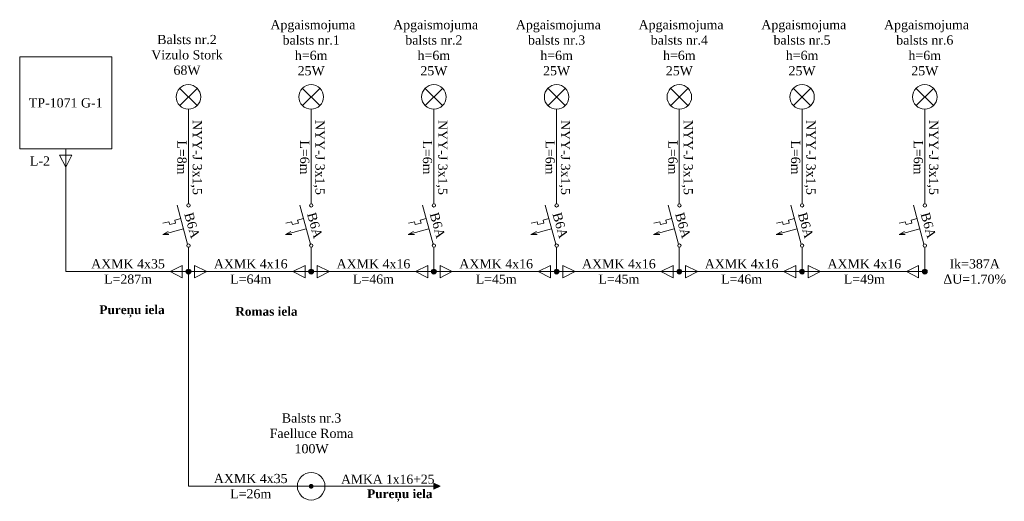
# Model space of a CAD drawing. Header units: metres. Extents: x 479801 to 960259, y 275948 to 557431.
# Tile 7 of 48: x 480479 to 480639, y 277308 to 277386. Entities that reach past the tile are written whole.
import ezdxf

# ---------------------------------------------------------------- set-up
doc = ezdxf.new("R2010")
doc.units = ezdxf.units.M
doc.linetypes.add('ADTI_0', pattern=[2, 1, 1])
doc.layers.get('0').update_dxf_attribs({"linetype": 'ADTI_0', "lineweight": 9})
doc.styles.get("Standard").update_dxf_attribs({"font": 'wromlats.shx'})

msp = doc.modelspace()

# ---------------------------------------------------------------- hatches: boundary and pattern name
at = {"linetype": 'ByBlock', "true_color": 0x000000}
h = msp.add_hatch(color=18, dxfattribs=at)
h.dxf.hatch_style = 1
h.paths.add_polyline_path([(480506.80097, 277345.33722, 1), (480506.00931, 277345.33722, 1)])
at = {"linetype": 'ByBlock'}
h = msp.add_hatch(color=12, dxfattribs=at)
h.dxf.hatch_style = 1
h.paths.add_polyline_path([(480526.80097, 277345.33722, 1), (480526.00931, 277345.33722, 1)])
h = msp.add_hatch(color=12, dxfattribs=at)
h.dxf.hatch_style = 1
h.paths.add_polyline_path([(480546.80098, 277345.33722, 1), (480546.00932, 277345.33722, 1)])
h = msp.add_hatch(color=12, dxfattribs=at)
h.dxf.hatch_style = 1
h.paths.add_polyline_path([(480566.80098, 277345.33722, 1), (480566.00932, 277345.33722, 1)])
h = msp.add_hatch(color=12, dxfattribs=at)
h.dxf.hatch_style = 1
h.paths.add_polyline_path([(480586.80099, 277345.33722, 1), (480586.00933, 277345.33722, 1)])
h = msp.add_hatch(color=12, dxfattribs=at)
h.dxf.hatch_style = 1
h.paths.add_polyline_path([(480606.80099, 277345.33722, 1), (480606.00933, 277345.33722, 1)])
h = msp.add_hatch(color=12, dxfattribs=at)
h.dxf.hatch_style = 1
h.paths.add_polyline_path([(480626.801, 277345.33722, 1), (480626.00934, 277345.33722, 1)])
at = {"linetype": 'ByBlock', "true_color": 0x000000}
h = msp.add_hatch(color=18, dxfattribs=at)
h.dxf.hatch_style = 1
h.paths.add_polyline_path([(480526.80097, 277310.33721, 1), (480526.00931, 277310.33721, 1)])
h = msp.add_hatch(color=18, dxfattribs=at)
h.dxf.hatch_style = 1
h.paths.add_polyline_path([(480526.80097, 277310.33721, 1), (480526.00931, 277310.33721, 1)])
h = msp.add_hatch(color=18, dxfattribs=at)
h.dxf.hatch_style = 1
h.paths.add_polyline_path([(480546.40515, 277309.83721), (480546.40515, 277310.33721), (480547.40515, 277310.33721)])
h.paths.add_polyline_path([(480547.40515, 277310.33721), (480546.40515, 277310.33721), (480546.40515, 277310.83721)])

# ---------------------------------------------------------------- linework, layer by layer
at = {"color": 18, "linetype": 'Continuous', "true_color": 0x000000}
for p, q in [((480478.90513, 277365.33722), (480478.90513, 277380.33722)), ((480478.90513, 277380.33722), (480493.90513, 277380.33722)), ((480493.90513, 277365.33722), (480493.90513, 277380.33722)), ((480505.00514, 277372.40986), (480507.80514, 277375.20986)), ((480507.80514, 277372.40986), (480505.00514, 277375.20986)), ((480506.40514, 277356.40107), (480506.40514, 277371.75147)), ((480478.90513, 277365.33722), (480493.90513, 277365.33722)), ((480486.40513, 277365.33722), (480486.40513, 277345.33722)), ((480506.27338, 277349.8073), (480504.56494, 277356.18328)), ((480503.22259, 277353.47252), (480502.25667, 277353.2137)), ((480503.22259, 277353.47252), (480503.352, 277352.98956)), ((480504.31793, 277353.24838), (480503.352, 277352.98956)), ((480505.15444, 277353.99016), (480504.18852, 277353.73134)), ((480504.18852, 277353.73134), (480504.31793, 277353.24838)), ((480502.20554, 277351.38986), (480505.58628, 277352.29573)), ((480503.10503, 277351.8897), (480502.20554, 277351.38986)), ((480503.23444, 277351.40673), (480502.20554, 277351.38986)), ((480506.40514, 277345.33722), (480506.40514, 277349.23721)), ((480486.40513, 277345.33722), (480506.40514, 277345.33722)), ((480506.40514, 277310.33721), (480506.40514, 277345.33722)), ((480506.40514, 277310.33721), (480526.40514, 277310.33721)), ((480526.40514, 277310.33721), (480546.40515, 277310.33721))]:
    msp.add_line(p, q, dxfattribs=at)
at = {"color": 12, "linetype": 'Continuous'}
for p, q in [((480527.80514, 277372.40986), (480525.00514, 277375.20986)), ((480525.00514, 277372.40986), (480527.80514, 277375.20986)), ((480545.00515, 277372.40986), (480547.80515, 277375.20986)), ((480547.80515, 277372.40986), (480545.00515, 277375.20986)), ((480565.00515, 277372.40986), (480567.80515, 277375.20986)), ((480567.80515, 277372.40986), (480565.00515, 277375.20986)), ((480585.00516, 277372.40986), (480587.80516, 277375.20986)), ((480587.80516, 277372.40986), (480585.00516, 277375.20986)), ((480605.00516, 277372.40986), (480607.80516, 277375.20986)), ((480607.80516, 277372.40986), (480605.00516, 277375.20986)), ((480625.00517, 277372.40986), (480627.80517, 277375.20986)), ((480627.80517, 277372.40986), (480625.00517, 277375.20986)), ((480526.40514, 277356.40107), (480526.40514, 277371.75147)), ((480546.40515, 277356.40107), (480546.40515, 277371.75147)), ((480566.40515, 277356.40107), (480566.40515, 277371.75147)), ((480586.40516, 277356.40107), (480586.40516, 277371.75147)), ((480606.40516, 277356.40107), (480606.40516, 277371.75147)), ((480626.40517, 277356.40107), (480626.40517, 277371.75147)), ((480526.27338, 277349.8073), (480524.56494, 277356.18328)), ((480546.27339, 277349.8073), (480544.56495, 277356.18328)), ((480566.27339, 277349.8073), (480564.56495, 277356.18328)), ((480586.27339, 277349.8073), (480584.56496, 277356.18328)), ((480606.2734, 277349.8073), (480604.56496, 277356.18328)), ((480626.2734, 277349.8073), (480624.56497, 277356.18328)), ((480523.2226, 277353.47252), (480522.25667, 277353.2137)), ((480523.2226, 277353.47252), (480523.35201, 277352.98956)), ((480524.31793, 277353.24838), (480523.35201, 277352.98956)), ((480525.15445, 277353.99016), (480524.18852, 277353.73134)), ((480524.18852, 277353.73134), (480524.31793, 277353.24838)), ((480543.2226, 277353.47252), (480542.25668, 277353.2137)), ((480543.2226, 277353.47252), (480543.35201, 277352.98956)), ((480544.31794, 277353.24838), (480543.35201, 277352.98956)), ((480545.15445, 277353.99016), (480544.18853, 277353.73134)), ((480544.18853, 277353.73134), (480544.31794, 277353.24838)), ((480563.22261, 277353.47252), (480562.25668, 277353.2137)), ((480563.22261, 277353.47252), (480563.35202, 277352.98956)), ((480564.31794, 277353.24838), (480563.35202, 277352.98956)), ((480565.15446, 277353.99016), (480564.18853, 277353.73134)), ((480564.18853, 277353.73134), (480564.31794, 277353.24838)), ((480583.22261, 277353.47252), (480582.25669, 277353.2137)), ((480583.22261, 277353.47252), (480583.35202, 277352.98956)), ((480584.31795, 277353.24838), (480583.35202, 277352.98956)), ((480585.15446, 277353.99016), (480584.18854, 277353.73134)), ((480584.18854, 277353.73134), (480584.31795, 277353.24838)), ((480603.22262, 277353.47252), (480602.25669, 277353.2137)), ((480603.22262, 277353.47252), (480603.35203, 277352.98956)), ((480604.31795, 277353.24838), (480603.35203, 277352.98956)), ((480605.15447, 277353.99016), (480604.18854, 277353.73134)), ((480604.18854, 277353.73134), (480604.31795, 277353.24838)), ((480623.22262, 277353.47252), (480622.2567, 277353.2137)), ((480623.22262, 277353.47252), (480623.35203, 277352.98956)), ((480624.31796, 277353.24838), (480623.35203, 277352.98956)), ((480625.15447, 277353.99016), (480624.18855, 277353.73134)), ((480624.18855, 277353.73134), (480624.31796, 277353.24838)), ((480522.20555, 277351.38986), (480525.58629, 277352.29573)), ((480523.10503, 277351.8897), (480522.20555, 277351.38986)), ((480523.23444, 277351.40673), (480522.20555, 277351.38986)), ((480542.20555, 277351.38986), (480545.58629, 277352.29573)), ((480543.10504, 277351.8897), (480542.20555, 277351.38986)), ((480543.23445, 277351.40673), (480542.20555, 277351.38986)), ((480562.20556, 277351.38986), (480565.5863, 277352.29573)), ((480563.10504, 277351.8897), (480562.20556, 277351.38986)), ((480563.23445, 277351.40673), (480562.20556, 277351.38986)), ((480582.20556, 277351.38986), (480585.5863, 277352.29573)), ((480583.10505, 277351.8897), (480582.20556, 277351.38986)), ((480583.23446, 277351.40673), (480582.20556, 277351.38986)), ((480602.20557, 277351.38986), (480605.58631, 277352.29573)), ((480603.10505, 277351.8897), (480602.20557, 277351.38986)), ((480603.23446, 277351.40673), (480602.20557, 277351.38986)), ((480622.20557, 277351.38986), (480625.58631, 277352.29573)), ((480623.10506, 277351.8897), (480622.20557, 277351.38986)), ((480623.23447, 277351.40673), (480622.20557, 277351.38986)), ((480526.40514, 277345.33722), (480526.40514, 277349.23721)), ((480546.40515, 277345.33722), (480546.40515, 277349.23721)), ((480566.40515, 277345.33722), (480566.40515, 277349.23721)), ((480586.40516, 277345.33722), (480586.40516, 277349.23721)), ((480606.40516, 277345.33722), (480606.40516, 277349.23721)), ((480626.40517, 277345.33722), (480626.40517, 277349.23721)), ((480506.40514, 277345.33722), (480526.40514, 277345.33722)), ((480526.40514, 277345.33722), (480546.40515, 277345.33722)), ((480546.40515, 277345.33722), (480566.40515, 277345.33722)), ((480566.40515, 277345.33722), (480586.40516, 277345.33722)), ((480586.40516, 277345.33722), (480606.40516, 277345.33722)), ((480606.40516, 277345.33722), (480626.40517, 277345.33722))]:
    msp.add_line(p, q, dxfattribs=at)
at = {"color": 18, "linetype": 'Continuous', "true_color": 0x000000}
for points in [[(480487.40513, 277364.33722), (480486.39965, 277362.33722), (480485.40513, 277364.33722)], [(480505.40514, 277344.33722), (480503.40514, 277345.34557), (480505.40514, 277346.33722)], [(480546.40515, 277309.83721), (480547.40515, 277310.33721), (480546.40515, 277310.83721)]]:
    msp.add_lwpolyline(points, close=True, dxfattribs=at)
at = {"color": 12, "linetype": 'Continuous'}
for points in [[(480507.40514, 277346.33722), (480509.40514, 277345.33173), (480507.40514, 277344.33722)], [(480525.40514, 277344.33722), (480523.40514, 277345.34557), (480525.40514, 277346.33722)], [(480527.40514, 277346.33722), (480529.40514, 277345.33173), (480527.40514, 277344.33722)], [(480545.40515, 277344.33722), (480543.40515, 277345.34557), (480545.40515, 277346.33722)], [(480547.40515, 277346.33722), (480549.40515, 277345.33173), (480547.40515, 277344.33722)], [(480565.40515, 277344.33722), (480563.40515, 277345.34557), (480565.40515, 277346.33722)], [(480567.40515, 277346.33722), (480569.40515, 277345.33173), (480567.40515, 277344.33722)], [(480585.40516, 277344.33722), (480583.40516, 277345.34557), (480585.40516, 277346.33722)], [(480587.40516, 277346.33722), (480589.40516, 277345.33173), (480587.40516, 277344.33722)], [(480605.40516, 277344.33722), (480603.40516, 277345.34557), (480605.40516, 277346.33722)], [(480607.40516, 277346.33722), (480609.40516, 277345.33173), (480607.40516, 277344.33722)], [(480625.40517, 277344.33722), (480623.40517, 277345.34557), (480625.40517, 277346.33722)]]:
    msp.add_lwpolyline(points, close=True, dxfattribs=at)
at = {"color": 18, "linetype": 'Continuous', "true_color": 0x000000}
for centre, radius in [((480506.40514, 277373.80986), 2), ((480506.41436, 277356.12338), 0.27784), ((480506.41404, 277349.5677), 0.27784), ((480506.40514, 277345.33722), 0.39583)]:
    msp.add_circle(centre, radius, dxfattribs=at)
at = {"color": 12, "linetype": 'Continuous'}
for centre, radius in [((480526.40514, 277373.80986), 2), ((480546.40515, 277373.80986), 2), ((480566.40515, 277373.80986), 2), ((480586.40516, 277373.80986), 2), ((480606.40516, 277373.80986), 2), ((480626.40517, 277373.80986), 2), ((480526.41437, 277356.12338), 0.27784), ((480546.41437, 277356.12338), 0.27784), ((480566.41438, 277356.12338), 0.27784), ((480586.41438, 277356.12338), 0.27784), ((480606.41439, 277356.12338), 0.27784), ((480626.41439, 277356.12338), 0.27784), ((480526.41404, 277349.5677), 0.27784), ((480546.41405, 277349.5677), 0.27784), ((480566.41405, 277349.5677), 0.27784), ((480586.41406, 277349.5677), 0.27784), ((480606.41406, 277349.5677), 0.27784), ((480626.41407, 277349.5677), 0.27784), ((480526.40514, 277345.33722), 0.39583), ((480546.40515, 277345.33722), 0.39583), ((480566.40515, 277345.33722), 0.39583), ((480586.40516, 277345.33722), 0.39583), ((480606.40516, 277345.33722), 0.39583), ((480626.40517, 277345.33722), 0.39583)]:
    msp.add_circle(centre, radius, dxfattribs=at)
at = {"color": 5, "linetype": 'Continuous'}
msp.add_circle((480526.40514, 277310.33721), 2.25, dxfattribs=at)

# ---------------------------------------------------------------- texts
at = {"color": 12}
for s, insert, char_height, width, attachment_point in [('{\\fTimes New Roman|b0|i0|c1|p0;\\C12; Apgaismojuma \\Pbalsts nr.1\\Ph=6m\\P25W}', (480526.40514, 277381.8156), 1.5, 17.5310265, 5), ('{\\fTimes New Roman|b0|i0|c1|p0;\\C12; Apgaismojuma \\Pbalsts nr.2\\Ph=6m\\P25W}', (480546.40515, 277381.8156), 1.5, 17.5310265, 5), ('{\\fTimes New Roman|b0|i0|c1|p0;\\C12; Apgaismojuma \\Pbalsts nr.3\\Ph=6m\\P25W}', (480566.40515, 277381.8156), 1.5, 17.5310265, 5), ('{\\fTimes New Roman|b0|i0|c1|p0;\\C12; Apgaismojuma \\Pbalsts nr.4\\Ph=6m\\P25W}', (480586.40516, 277381.8156), 1.5, 17.5310265, 5), ('{\\fTimes New Roman|b0|i0|c1|p0;\\C12; Apgaismojuma \\Pbalsts nr.5\\Ph=6m\\P25W}', (480606.40516, 277381.8156), 1.5, 17.5310265, 5), ('{\\fTimes New Roman|b0|i0|c1|p0;\\C12; Apgaismojuma \\Pbalsts nr.6\\Ph=6m\\P25W}', (480626.40517, 277381.8156), 1.5, 17.5310265, 5), ('{\\fTimes New Roman|b0|i0|c1|p0;\\C12;AXMK 4x16\\PL=64m}', (480516.55382, 277345.34455), 1.5, 21.6241708, 5), ('{\\fTimes New Roman|b0|i0|c1|p0;\\C12;AXMK 4x16\\PL=46m}', (480536.55383, 277345.34455), 1.5, 21.6241708, 5), ('{\\fTimes New Roman|b0|i0|c1|p0;\\C12;AXMK 4x16\\PL=45m}', (480556.55383, 277345.34455), 1.5, 21.6241708, 5), ('{\\fTimes New Roman|b0|i0|c1|p0;\\C12;AXMK 4x16\\PL=45m}', (480576.55384, 277345.34455), 1.5, 21.6241708, 5), ('{\\fTimes New Roman|b0|i0|c1|p0;\\C12;AXMK 4x16\\PL=46m}', (480596.55384, 277345.34455), 1.5, 21.6241708, 5), ('{\\fTimes New Roman|b0|i0|c1|p0;\\C12;AXMK 4x16\\PL=49m}', (480616.55385, 277345.34455), 1.5, 21.6241708, 5), ('{\\fTimes New Roman|b0|i0|c1|p0;Ik=387A\\PΔU=1.70%}', (480634.538, 277345.33722), 1.5, 21.6241708, 5), ('\\pxql,t9;{\\fTimes New Roman|b1|i0|c1|p0;\\C18;\\c0;Romas iela}', (480514.03048, 277338.83819), 1.4334824, 21.0572315, 4)]:
    msp.add_mtext(s, dxfattribs=dict(at, insert=insert, char_height=char_height, width=width, attachment_point=attachment_point))
for s, insert, char_height, width, attachment_point in [('{\\fTimes New Roman|b0|i0|c1|p0;\\C18;\\c0;Balsts nr.2\\PVizulo Stork\\P68W}', (480506.17065, 277380.65493), 1.5, 17.5310265, 5), ('{\\fTimes New Roman|b0|i0|c1|p0;\\C18;\\c0;TP-1071 G-1}', (480486.40513, 277372.83722), 1.5, 17.5310265, 5), ('{\\fTimes New Roman|b0|i0|c1|p0;\\C18;\\c0;L-2}', (480482.20488, 277363.36541), 1.5, 14.8028674, 5), ('{\\fTimes New Roman|b0|i0|c1|p0;\\C18;\\c0;AXMK 4x35\\PL=287m}', (480496.55382, 277345.34455), 1.5, 21.6241708, 5), ('\\pxql,t9;{\\fTimes New Roman|b1|i0|c1|p0;\\C18;\\c0;Pureņu iela}', (480491.88986, 277338.83819), 1.4334824, 21.0572315, 4), ('{\\fTimes New Roman|b0|i0|c1|p0;\\C18;\\c0;Balsts nr.3\\PFaelluce Roma\\P100W}', (480526.46919, 277318.9481), 1.5, 17.5310265, 5), ('{\\fTimes New Roman|b0|i0|c1|p0;\\C18;\\c0;AXMK 4x35\\PL=26m}', (480516.55382, 277310.34454), 1.5, 21.6241708, 5), ('{\\fTimes New Roman|b0|i0|c204|p23;\\C18;\\c0;AMKA 1x16+25}', (480538.89068, 277311.48592), 1.4675883, 21.6241708, 5), ('\\pxqr,t9;{\\fTimes New Roman|b1|i0|c1|p0;\\C18;\\c0;Pureņu iela}', (480525.1174, 277308.8353), 1.4334824, 21.0572315, 4)]:
    msp.add_mtext(s, dxfattribs=dict(insert=insert, char_height=char_height, width=width, attachment_point=attachment_point))
at = {"char_height": 1.5, "attachment_point": 5}
for s, insert, width, rotation in [('{\\fTimes New Roman|b0|i0|c1|p0;\\C18;\\c0;NYY-J 3x1,5\\PL=8m}', (480506.59888, 277363.93939), 21.6241708, 270), ('{\\fTimes New Roman|b0|i0|c1|p0;\\C18;\\c0;B6A}', (480506.99294, 277352.87323), 14.8028674, 285.6)]:
    msp.add_mtext(s, dxfattribs=dict(at, insert=insert, width=width, rotation=rotation))
at = {"color": 12, "char_height": 1.5, "attachment_point": 5}
for s, insert, width, rotation in [('{\\fTimes New Roman|b0|i0|c1|p0;NYY-J 3x1,5\\PL=6m}', (480526.59889, 277363.93939), 21.6241708, 270), ('{\\fTimes New Roman|b0|i0|c1|p0;NYY-J 3x1,5\\PL=6m}', (480546.59889, 277363.93939), 21.6241708, 270), ('{\\fTimes New Roman|b0|i0|c1|p0;NYY-J 3x1,5\\PL=6m}', (480566.5989, 277363.93939), 21.6241708, 270), ('{\\fTimes New Roman|b0|i0|c1|p0;NYY-J 3x1,5\\PL=6m}', (480586.5989, 277363.93939), 21.6241708, 270), ('{\\fTimes New Roman|b0|i0|c1|p0;NYY-J 3x1,5\\PL=6m}', (480606.59891, 277363.93939), 21.6241708, 270), ('{\\fTimes New Roman|b0|i0|c1|p0;NYY-J 3x1,5\\PL=6m}', (480626.59891, 277363.93939), 21.6241708, 270), ('{\\fTimes New Roman|b0|i0|c1|p0;B6A}', (480526.99295, 277352.87323), 14.8028674, 285.6), ('{\\fTimes New Roman|b0|i0|c1|p0;B6A}', (480546.99295, 277352.87323), 14.8028674, 285.6), ('{\\fTimes New Roman|b0|i0|c1|p0;B6A}', (480566.99296, 277352.87323), 14.8028674, 285.6), ('{\\fTimes New Roman|b0|i0|c1|p0;B6A}', (480586.99296, 277352.87323), 14.8028674, 285.6), ('{\\fTimes New Roman|b0|i0|c1|p0;B6A}', (480606.99297, 277352.87323), 14.8028674, 285.6), ('{\\fTimes New Roman|b0|i0|c1|p0;B6A}', (480626.99297, 277352.87323), 14.8028674, 285.6)]:
    msp.add_mtext(s, dxfattribs=dict(at, insert=insert, width=width, rotation=rotation))

doc.saveas('drawing.dxf')
